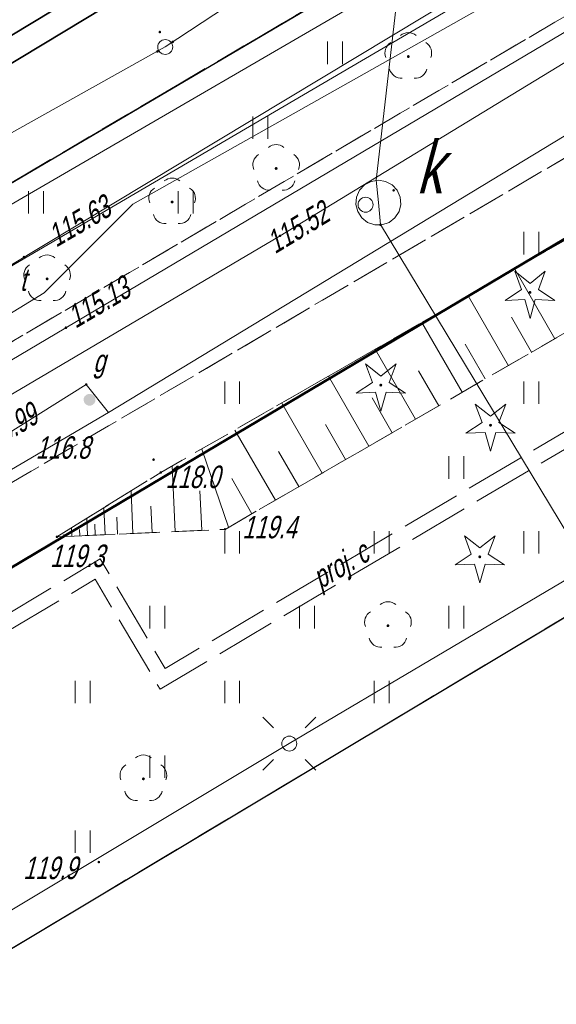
# Model space of a CAD drawing. Extents: x 7463256 to 7464485, y 5957341 to 5958260.
# Tile 216 of 256: x 7464137 to 7464155, y 5957861 to 5957894. Entities that reach past the tile are written whole.
import ezdxf
from ezdxf.enums import TextEntityAlignment as Align

# ---------------------------------------------------------------- set-up
doc = ezdxf.new("R2010")
doc.units = 0
doc.header["$MEASUREMENT"] = 0
for name, pattern in [('1.5_0.5', [2, 1.5, -0.5]), ('218-500', [1, 0.5, -0.5]), ('l219_500', [0]), ('mz1.0_0.5', [1.5, 1, -0.5]), ('mz1.25_0.5', [1.75, 1.25, -0.5]), ('mz2.0_0.5', [2.5, 2, -0.5])]:
    doc.linetypes.add(name, pattern=pattern)
doc.layers.get('0').update_dxf_attribs({"color": 2, "linetype": 'CONTINUOUS', "lineweight": 5})
for name, color, linetype in [('000 Inne (niezydentyfikowane)', 7, 'CONTINUOUS'), ('203-Punkt załamania granicy działki nie stabilizowany', 7, 'CONTINUOUS'), ('218-Granica użytku', 7, 'CONTINUOUS'), ('219-Linia granicy', 7, 'CONTINUOUS'), ('chodnik (powierzchnia)', 7, 'CONTINUOUS'), ('drzewo iglaste (punkt)', 7, 'CONTINUOUS'), ('drzewo liściaste (punkt)', 7, 'CONTINUOUS'), ('jezdnia (powierzchnia)', 7, 'CONTINUOUS'), ('komora podziemna - przewód kanalizacyjny (powierzchnia)', 7, 'CONTINUOUS'), ('komora podziemna - przewód kanalizacyjny (powierzchnia)-Atr17', 7, 'CONTINUOUS'), ('krawężnik (linia)', 7, 'CONTINUOUS'), ('latarnia (punkt)', 7, 'CONTINUOUS'), ('przewód ciepłowniczy - projektowany lub w budowie (linia) - ob. projektowany', 7, 'CONTINUOUS'), ('przewód ciepłowniczy - projektowany lub w budowie (linia) - ob. projektowany-Atr1', 7, 'CONTINUOUS'), ('przewód elektroenergetyczny (linia)', 7, 'CONTINUOUS'), ('przewód gazowy (linia)', 7, 'CONTINUOUS'), ('przewód kanalizacyjny (linia)', 7, 'CONTINUOUS'), ('przewód telekomunikacyjny (linia)', 7, 'CONTINUOUS'), ('przewód wodociągowy (linia)', 7, 'CONTINUOUS'), ('punkt o określonej wysokości (sieć gazowa)', 7, 'CONTINUOUS'), ('punkt o określonej wysokości (sieć gazowa)-Atr2', 7, 'CONTINUOUS'), ('punkt o określonej wysokości (sieć kanalizacyjna)', 7, 'CONTINUOUS'), ('punkt o określonej wysokości (sieć telekomunikacyjna)', 7, 'CONTINUOUS'), ('punkt o określonej wysokości (sieć telekomunikacyjna)-Atr2', 7, 'CONTINUOUS'), ('punkt o określonej wysokości (sieć wodociągowa)', 7, 'CONTINUOUS'), ('punkt o określonej wysokości (sieć wodociągowa)-Atr2', 7, 'CONTINUOUS'), ('punkt wysokościowy naturalny', 7, 'CONTINUOUS'), ('punkt wysokościowy naturalny-Atr2', 7, 'CONTINUOUS'), ('rura ochronna - przewód kanalizacyjny (linia)', 7, 'CONTINUOUS'), ('skarpa nieumocniona (powierzchnia)', 7, 'CONTINUOUS'), ('studzienka - przewód telekomunikacyjny (powierzchnia)-Atr17', 7, 'CONTINUOUS'), ('studzienka okrągła - przewód kanalizacyjny (punkt)', 7, 'CONTINUOUS'), ('trawnik (powierzchnia)', 7, 'CONTINUOUS'), ('trawnik (powierzchnia) - symbol', 7, 'CONTINUOUS'), ('właz okrągły - siec kanalizacyjna (punkt)', 7, 'CONTINUOUS'), ('zasuwa - siec gazowa (punkt)', 7, 'CONTINUOUS'), ('zasuwa - siec gazowa (punkt)-Atr17', 7, 'CONTINUOUS')]:
    doc.layers.add(name, color=color, linetype=linetype)
doc.styles.get("Standard").update_dxf_attribs({"font": 'txt', "width": 0.75})

# ---------------------------------------------------------------- blocks, each defined once
blk = doc.blocks.new('PW01')
at = {"linetype": 'Continuous', "lineweight": 13}
h = blk.add_hatch(color=0, dxfattribs=at)
edge = h.paths.add_edge_path()
edge.add_arc((0, 0), 0.045, 0, 360)
blk = doc.blocks.new('OP021')
at = {"linetype": 'Continuous', "lineweight": 13}
h = blk.add_hatch(color=0, dxfattribs=at)
edge = h.paths.add_edge_path()
edge.add_arc((0, 0), 0.05, 0, 360)
at = {"color": 0, "linetype": 'Continuous', "lineweight": 13}
for centre, start, end in [((0, 0.4), 49.272, 130.728), ((-0.38, 0.124), 121.308, 202.548), ((0.38, 0.124), 337.452, 58.692), ((-0.235, -0.324), 193.221, 274.871), ((0.235, -0.324), 265.129, 346.779)]:
    blk.add_arc(centre, 0.4, start, end, dxfattribs=at)
blk = doc.blocks.new('US25')
at = {"linetype": 'Continuous', "lineweight": 0}
h = blk.add_hatch(color=0, dxfattribs=at)
edge = h.paths.add_edge_path()
edge.add_arc((0, 0), 0.2, 0, 360)
blk = doc.blocks.new('US15')
at = {"color": 0, "linetype": 'Continuous', "lineweight": 13}
blk.add_circle((0, 0), 0.25, dxfattribs=at)
blk = doc.blocks.new('SM01')
at = {"color": 0, "linetype": 'Continuous', "lineweight": 13}
for p, q in [((-0.53, 0.531), (-0.883, 0.884)), ((0.531, 0.531), (0.884, 0.884)), ((-0.53, -0.53), (-0.883, -0.883)), ((0.531, -0.53), (0.884, -0.883))]:
    blk.add_line(p, q, dxfattribs=at)
blk.add_circle((0, 0), 0.25, dxfattribs=at)
blk = doc.blocks.new('US22')
at = {"color": 0, "linetype": 'Continuous', "lineweight": 13}
blk.add_circle((0, 0), 0.25, dxfattribs=at)
blk = doc.blocks.new('OP011')
at = {"linetype": 'Continuous', "lineweight": 13}
h = blk.add_hatch(color=0, dxfattribs=at)
edge = h.paths.add_edge_path()
edge.add_arc((0, 0), 0.05, 0, 360)
at = {"color": 0, "linetype": 'Continuous', "lineweight": 13}
for p, q in [((-0.283, 0.093), (-0.512, 0.706)), ((-0.512, 0.706), (0, 0.299)), ((0, 0.299), (0.512, 0.706)), ((0.512, 0.706), (0.283, 0.093)), ((-0.828, -0.268), (-0.283, 0.093)), ((0.283, 0.093), (0.828, -0.268)), ((-0.175, -0.24), (-0.828, -0.268)), ((0, -0.87), (-0.175, -0.24)), ((0.175, -0.24), (0, -0.87)), ((0.828, -0.268), (0.175, -0.24))]:
    blk.add_line(p, q, dxfattribs=at)
blk = doc.blocks.new('TU04')
at = {"color": 0, "linetype": 'Continuous', "lineweight": 13}
for p, q in [((0, 0), (0, 0.75)), ((0.5, 0), (0.5, 0.75))]:
    blk.add_line(p, q, dxfattribs=at)
blk = doc.blocks.new('203')
at = {"linetype": 'Continuous', "lineweight": 0}
h = blk.add_hatch(color=0, dxfattribs=at)
edge = h.paths.add_edge_path()
edge.add_arc((0, 0), 0.045, 0, 360)

msp = doc.modelspace()

# ---------------------------------------------------------------- linework, layer by layer
at = {"layer": '000 Inne (niezydentyfikowane)', "color": 7, "linetype": 'Continuous', "lineweight": 13}
for p, q in [((7464154.81, 5957883.45), (7464153.47, 5957885.78)), ((7464153.26, 5957882.55), (7464151.91, 5957884.88)), ((7464151.71, 5957881.66), (7464150.36, 5957883.99)), ((7464154.03, 5957883), (7464153.36, 5957884.17)), ((7464150.15, 5957880.76), (7464148.8, 5957883.1)), ((7464152.48, 5957882.11), (7464151.81, 5957883.27)), ((7464150.93, 5957881.21), (7464150.25, 5957882.38)), ((7464148.59, 5957879.86), (7464147.24, 5957882.2)), ((7464149.37, 5957880.31), (7464148.7, 5957881.48)), ((7464147.03, 5957878.96), (7464145.68, 5957881.3)), ((7464145.47, 5957878.05), (7464144.11, 5957880.4)), ((7464147.81, 5957879.41), (7464147.14, 5957880.58)), ((7464143.9, 5957877.15), (7464143, 5957879.76)), ((7464146.25, 5957878.51), (7464145.57, 5957879.68)), ((7464142.11, 5957877.01), (7464142.01, 5957879.2)), ((7464144.68, 5957877.6), (7464144.01, 5957878.78)), ((7464140.7, 5957876.94), (7464140.64, 5957878.36)), ((7464143, 5957877.05), (7464142.94, 5957878.37)), ((7464139.77, 5957876.9), (7464139.73, 5957877.8)), ((7464141.34, 5957876.97), (7464141.3, 5957877.86)), ((7464139.18, 5957876.88), (7464139.16, 5957877.45)), ((7464140.19, 5957876.92), (7464140.16, 5957877.49)), ((7464138.66, 5957876.85), (7464138.65, 5957877.13)), ((7464138.92, 5957876.86), (7464138.91, 5957877.08)), ((7464139.44, 5957876.89), (7464139.43, 5957877.25)), ((7464138.4, 5957876.84), (7464138.39, 5957876.91))]:
    msp.add_line(p, q, dxfattribs=at)
at = {"layer": '218-Granica użytku', "color": 3, "linetype": '218-500', "lineweight": 18, "flags": 128}
for points in [[(7464141.73, 5957878.83), (7464181.24, 5957902.28)], [(7464124.59, 5957868.64), (7464141.73, 5957878.83)]]:
    msp.add_lwpolyline(points, dxfattribs=at)
at = {"layer": '219-Linia granicy', "color": 3, "linetype": 'l219_500', "lineweight": 50, "flags": 128}
for points in [[(7464181.24, 5957902.28), (7464141.73, 5957878.83)], [(7464141.73, 5957878.83), (7464124.59, 5957868.64)]]:
    msp.add_lwpolyline(points, dxfattribs=at)
at = {"layer": 'chodnik (powierzchnia)', "color": 7, "linetype": 'mz1.0_0.5', "lineweight": 18, "flags": 128}
for points in [[(7464071.843, 5957804.998), (7464056.53, 5957831.72), (7464056.52, 5957831.71), (7464055.36, 5957831.07), (7464053.35, 5957832.19), (7464052.15, 5957831.46), (7464051.31, 5957830.32), (7464051.05, 5957832.31), (7464051.31, 5957834.34), (7464051.91, 5957836.3), (7464052.69, 5957837.84), (7464053.84, 5957839.49), (7464055.2, 5957840.55), (7464064.71, 5957846.22), (7464066.91, 5957845.13), (7464101.18, 5957865.43), (7464132.33, 5957880.81), (7464161.85, 5957898.17), (7464162.66, 5957902.28), (7464161.93, 5957903.53), (7464164.51, 5957905.04), (7464165.37, 5957905.54), (7464166.99, 5957905.71), (7464168.49, 5957905.5), (7464170.43, 5957904.71), (7464172.05, 5957903.56), (7464173.53, 5957901.81), (7464174.83, 5957899.71), (7464177.01, 5957896.13), (7464173.1, 5957893.7), (7464177.49, 5957886.53), (7464187.04, 5957870.58), (7464187.775, 5957869.352)], [(7464186.364, 5957868.569), (7464185.74, 5957869.61), (7464176.74, 5957884.54), (7464171.68, 5957893.03), (7464170.04, 5957895.68), (7464168.92, 5957897.57), (7464134.26, 5957877.24), (7464103.83, 5957862.17), (7464100.38, 5957857.6), (7464058.74, 5957833.06), (7464074.13, 5957806.267)]]:
    msp.add_lwpolyline(points, dxfattribs=at)
at = {"layer": 'jezdnia (powierzchnia)', "color": 7, "linetype": '1.5_0.5', "lineweight": 18, "flags": 128}
msp.add_lwpolyline([(7464435.78, 5957969.39), (7464432.43, 5957972.86), (7464429.42, 5957974.41), (7464426.04, 5957975.11), (7464423.57, 5957975.29), (7464415.47, 5957975.65), (7464371.24, 5957977.61), (7464365.3, 5957977.72), (7464358.84, 5957977.54), (7464346.65, 5957976.28), (7464334.12, 5957974.86), (7464314.08, 5957972.37), (7464311.27, 5957971.79), (7464308.65, 5957970.79), (7464306.54, 5957969.49), (7464304.63, 5957967.74), (7464302.38, 5957964.84), (7464301.74, 5957963.57), (7464301.19, 5957962.16), (7464300.69, 5957960.13), (7464300.42, 5957957.35), (7464300.44, 5957956.63), (7464301.34, 5957947.07), (7464297.39, 5957932.65), (7464296.35, 5957938.67), (7464295.41, 5957944.67), (7464295.17, 5957946.64), (7464294.07, 5957955.56), (7464293.61, 5957956.95), (7464292.71, 5957958.8), (7464291.04, 5957961.16), (7464288.7, 5957963.43), (7464286.48, 5957964.87), (7464282.67, 5957966.24), (7464279.68, 5957966.6), (7464275.55, 5957966.1), (7464272.53, 5957965.24), (7464268.15, 5957963.7), (7464261.6, 5957961.09), (7464256.13, 5957958.63), (7464254.19, 5957957.73), (7464203.13, 5957927.95), (7464201.44, 5957926.95), (7464180.61, 5957914.62), (7464165.37, 5957905.54), (7464161.93, 5957903.53), (7464100.25, 5957867.28), (7464064.71, 5957846.22), (7464055.2, 5957840.55), (7464053.84, 5957839.49), (7464052.69, 5957837.84), (7464051.91, 5957836.3), (7464051.31, 5957834.34), (7464051.05, 5957832.31), (7464051.31, 5957830.32), (7464051.63, 5957829.49), (7464053.32, 5957826.48), (7464047.06, 5957824.65), (7464046.37, 5957825.86), (7464044.81, 5957827.52), (7464043.6, 5957828.27), (7464042.09, 5957829.03), (7464040.11, 5957829.49), (7464038.12, 5957829.49), (7464036.05, 5957829.05), (7464034.47, 5957828.33), (7463990.77, 5957802.57), (7463984.67, 5957799.1), (7463963.97, 5957788.11), (7463953.9, 5957782.45), (7463916.77, 5957760.61), (7463915.43, 5957759.41), (7463915.19, 5957759.06), (7463914.98, 5957758.7), (7463914.81, 5957758.32), (7463914.66, 5957757.92), (7463914.55, 5957757.51), (7463914.48, 5957757.1), (7463914.44, 5957756.68), (7463914.43, 5957756.26), (7463914.83, 5957754.63), (7463915.69, 5957753.07), (7463915.97, 5957752.41), (7463916.13, 5957752.13), (7463917.59, 5957749.55), (7463915.13, 5957748.12), (7463913.12, 5957750.74), (7463911.87, 5957752.81), (7463910.63, 5957754.01), (7463910.25, 5957754.23), (7463909.85, 5957754.42), (7463909.44, 5957754.57), (7463909.02, 5957754.68), (7463908.58, 5957754.76), (7463908.15, 5957754.79), (7463907.71, 5957754.78), (7463907.27, 5957754.73), (7463905.57, 5957754.08), (7463866.26, 5957731.41), (7463858.61, 5957727.02), (7463857.72, 5957725.98), (7463855.16, 5957717.14), (7463854.76, 5957719.2), (7463853.89, 5957720.78), (7463852.79, 5957721.69), (7463851.14, 5957722.42), (7463850.42, 5957722.32), (7463846.1, 5957719.79), (7463840.56, 5957716.65), (7463836.11, 5957713.89), (7463831.61, 5957710.47), (7463828.31, 5957707.66), (7463822.22, 5957701.89), (7463817.3, 5957696.82), (7463812.7, 5957691.61), (7463812.45, 5957691.34), (7463806.98, 5957684.37), (7463803.64, 5957679.75), (7463801.45, 5957676.28), (7463793.55, 5957663.48), (7463792.86, 5957661.7), (7463792.97, 5957659.75), (7463793.77, 5957657.97), (7463795.13, 5957656.54), (7463794.29, 5957652.43), (7463792.69, 5957652.63), (7463790.95, 5957652.54), (7463789.5, 5957652.32), (7463787.98, 5957651.93), (7463786.22, 5957650.98), (7463785.18, 5957649.81), (7463783.63, 5957647.28), (7463741.4, 5957578.12), (7463740.09, 5957575.93), (7463739.68, 5957574.67), (7463739.8, 5957572.76), (7463740.25, 5957571.39), (7463740.85, 5957570.49), (7463741.87, 5957569.43), (7463743.26, 5957568.37), (7463741.42, 5957565.08), (7463740.12, 5957565.67), (7463738.77, 5957566.02), (7463737.29, 5957566.06), (7463735.98, 5957565.85), (7463734.34, 5957565.14), (7463733.02, 5957564.22), (7463732.29, 5957563.18), (7463701.08, 5957512.16), (7463700.31, 5957510.77), (7463700.32, 5957510.77), (7463696.94, 5957505.36), (7463687.39, 5957489.52), (7463687.14, 5957489.11), (7463686.89, 5957488.7), (7463686.65, 5957488.29), (7463686.42, 5957487.87), (7463686.19, 5957487.45), (7463685.97, 5957487.02), (7463685.76, 5957486.59), (7463685.55, 5957486.16), (7463685.35, 5957485.73), (7463685.15, 5957485.29), (7463684.96, 5957484.85), (7463684.77, 5957484.4), (7463684.58, 5957483.96), (7463684.39, 5957483.51), (7463684.21, 5957483.06), (7463684.03, 5957482.61), (7463683.85, 5957482.17), (7463683.67, 5957481.72), (7463683.5, 5957481.27), (7463683.32, 5957480.81), (7463683.15, 5957480.36), (7463682.98, 5957479.91), (7463682.81, 5957479.45), (7463682.65, 5957479), (7463682.49, 5957478.54), (7463682.32, 5957478.08), (7463682.17, 5957477.62), (7463682.01, 5957477.15), (7463681.86, 5957476.69), (7463681.71, 5957476.22), (7463681.56, 5957475.76), (7463681.41, 5957475.29), (7463681.27, 5957474.82), (7463681.13, 5957474.35), (7463681, 5957473.88), (7463680.87, 5957473.41), (7463680.74, 5957472.94), (7463680.61, 5957472.47), (7463680.48, 5957471.99), (7463680.36, 5957471.52), (7463680.25, 5957471.05), (7463680.13, 5957470.57), (7463680.02, 5957470.09), (7463679.91, 5957469.61), (7463679.81, 5957469.12), (7463679.71, 5957468.64), (7463679.61, 5957468.16), (7463679.52, 5957467.67), (7463679.42, 5957467.19), (7463679.33, 5957466.7), (7463679.25, 5957466.22), (7463679.16, 5957465.73), (7463679.08, 5957465.25), (7463679, 5957464.76), (7463678.93, 5957464.27), (7463678.85, 5957463.78), (7463678.78, 5957463.28), (7463678.72, 5957462.79), (7463678.65, 5957462.3), (7463678.59, 5957461.81), (7463678.53, 5957461.31), (7463678.47, 5957460.82), (7463678.42, 5957460.33), (7463678.36, 5957459.83), (7463678.31, 5957459.34), (7463678.26, 5957458.84), (7463678.22, 5957458.35), (7463678.17, 5957457.85), (7463678.13, 5957457.36), (7463678.09, 5957456.86), (7463678.05, 5957456.37), (7463678.02, 5957455.87), (7463677.99, 5957455.41), (7463677.96, 5957454.94), (7463677.93, 5957454.48), (7463677.91, 5957454.01), (7463677.89, 5957453.55), (7463677.87, 5957453.08), (7463677.86, 5957452.62), (7463677.85, 5957452.15), (7463677.84, 5957451.69), (7463677.84, 5957451.22), (7463677.84, 5957450.76), (7463677.85, 5957450.29), (7463677.86, 5957449.83), (7463677.87, 5957449.36), (7463670.59, 5957467.12), (7463670.68, 5957467.58), (7463670.78, 5957468.04), (7463670.89, 5957468.5), (7463670.99, 5957468.96), (7463671.11, 5957469.42), (7463671.22, 5957469.87), (7463671.34, 5957470.33), (7463671.46, 5957470.78), (7463671.59, 5957471.24), (7463671.72, 5957471.69), (7463671.86, 5957472.14), (7463672, 5957472.59), (7463672.14, 5957473.04), (7463673.46, 5957477.28), (7463673.58, 5957477.76), (7463673.68, 5957478.24), (7463673.77, 5957478.73), (7463673.84, 5957479.22), (7463673.89, 5957479.71), (7463673.93, 5957480.2), (7463673.95, 5957480.7), (7463673.95, 5957481.19), (7463673.93, 5957481.63), (7463673.91, 5957482.08), (7463673.86, 5957482.52), (7463673.81, 5957482.96), (7463673.74, 5957483.4), (7463673.66, 5957483.84), (7463673.57, 5957484.28), (7463673.47, 5957484.71), (7463673.35, 5957485.14), (7463673.2, 5957485.61), (7463673.02, 5957486.08), (7463672.82, 5957486.54), (7463672.6, 5957486.99), (7463672.36, 5957487.42), (7463672.1, 5957487.85), (7463671.82, 5957488.26), (7463671.52, 5957488.66), (7463671.25, 5957489.02), (7463670.95, 5957489.36), (7463670.64, 5957489.68), (7463670.3, 5957489.97), (7463669.95, 5957490.25), (7463669.57, 5957490.5), (7463669.19, 5957490.73), (7463668.78, 5957490.93), (7463668.37, 5957491.1), (7463667.96, 5957491.31), (7463667.54, 5957491.51), (7463667.12, 5957491.7), (7463666.7, 5957491.89), (7463666.27, 5957492.06), (7463665.84, 5957492.23), (7463665.41, 5957492.38), (7463664.97, 5957492.53), (7463642.84, 5957508.24), (7463669.89, 5957497.69), (7463670.31, 5957497.52), (7463670.74, 5957497.36), (7463671.18, 5957497.22), (7463671.62, 5957497.11), (7463672.07, 5957497.01), (7463672.52, 5957496.93), (7463672.97, 5957496.87), (7463673.43, 5957496.83), (7463673.89, 5957496.8), (7463674.34, 5957496.8), (7463674.8, 5957496.82), (7463675.3, 5957496.85), (7463675.79, 5957496.9), (7463676.29, 5957496.96), (7463676.78, 5957497.02), (7463677.27, 5957497.1), (7463677.76, 5957497.19), (7463678.25, 5957497.29), (7463678.74, 5957497.4), (7463679.22, 5957497.52), (7463679.7, 5957497.65), (7463680.18, 5957497.79), (7463680.66, 5957497.94), (7463681.12, 5957498.11), (7463681.59, 5957498.29), (7463682.05, 5957498.49), (7463682.49, 5957498.71), (7463682.94, 5957498.94), (7463683.37, 5957499.19), (7463683.81, 5957499.43), (7463684.24, 5957499.68), (7463684.65, 5957499.96), (7463685.06, 5957500.25), (7463685.45, 5957500.55), (7463685.83, 5957500.88), (7463686.2, 5957501.21), (7463686.55, 5957501.56), (7463686.89, 5957501.93), (7463688.47, 5957503.86), (7463689.58, 5957505.52), (7463695.05, 5957514.51), (7463697.35, 5957517.63), (7463699.52, 5957521.26), (7463701.68, 5957524.9), (7463703.98, 5957528.54), (7463706.45, 5957532.61), (7463709.76, 5957538.71), (7463712.45, 5957543.07), (7463719.87, 5957554.72), (7463722.1, 5957558.36), (7463724.25, 5957562.41), (7463732.9, 5957576.65), (7463767.27, 5957632.9), (7463796.54, 5957680.74), (7463799.31, 5957684.89), (7463802.28, 5957688.92), (7463805.13, 5957692.62), (7463808.07, 5957696.14), (7463812, 5957700.58), (7463813.05, 5957701.59), (7463815.17, 5957703.91), (7463818.63, 5957707.32), (7463821.81, 5957710.38), (7463824, 5957712.35), (7463825.06, 5957713.31), (7463827.47, 5957715.22), (7463831.55, 5957718.14), (7463834.51, 5957720.09), (7463871.58, 5957742.02), (7463872.84, 5957742.74), (7463873.73, 5957743.25), (7463884.95, 5957749.82), (7463947.94, 5957787.04), (7463958.13, 5957793.13), (7463978.66, 5957805.82), (7463992.86, 5957814.5), (7464021.02, 5957831.03), (7464036.35, 5957840.19), (7464045.52, 5957845.62), (7464072.76, 5957861.89), (7464098.08, 5957876.78), (7464143.2, 5957903.29), (7464143.83, 5957904.35), (7464144.42, 5957906.04), (7464144.87, 5957907.87), (7464144.93, 5957908.37), (7464145, 5957909.96), (7464144.74, 5957911.42), (7464152.37, 5957912.8), (7464152.74, 5957912.55), (7464154.03, 5957911.87), (7464155.59, 5957911.35), (7464156.76, 5957911.33), (7464160.57, 5957913.58), (7464192.28, 5957932.28), (7464213.7, 5957945.07), (7464214.43, 5957945.48), (7464238.65, 5957959.71), (7464249.15, 5957965.6), (7464251.26, 5957966.66), (7464253.69, 5957967.84), (7464257.35, 5957969.46), (7464261.98, 5957971.33), (7464263.31, 5957972), (7464273.13, 5957975.13), (7464277.92, 5957976.24), (7464280.42, 5957977.04), (7464282.71, 5957978.14), (7464285.69, 5957980.47), (7464287.52, 5957982.76), (7464288.9, 5957985.47), (7464289.81, 5957990.22), (7464289.57, 5957993.19), (7464288.87, 5958000.11), (7464295.35, 5958000.29), (7464295.83, 5957995.88), (7464296.53, 5957992.32), (7464297.86, 5957989.04), (7464299.36, 5957986.74), (7464301.71, 5957984.36), (7464305.3, 5957982.36), (7464307.82, 5957981.66), (7464311.17, 5957981.45), (7464364.74, 5957987.95), (7464391.32, 5957991.11), (7464398.1, 5957991.95), (7464414.27, 5957994.02), (7464414.84, 5957994.09), (7464425.44, 5957995.47), (7464427.97, 5957995.83), (7464434.5, 5957997.95), (7464434.9, 5957998.22), (7464435.3, 5957998.5), (7464435.68, 5957998.8), (7464436.05, 5957999.11), (7464436.4, 5957999.44), (7464436.74, 5957999.78), (7464437.07, 5958000.13), (7464437.39, 5958000.5), (7464437.69, 5958000.88), (7464437.97, 5958001.27), (7464438.24, 5958001.67), (7464438.49, 5958002.08), (7464438.73, 5958002.5), (7464438.95, 5958002.94), (7464439.15, 5958003.37), (7464439.33, 5958003.82), (7464439.5, 5958004.28), (7464439.65, 5958004.74), (7464439.78, 5958005.2), (7464439.89, 5958005.67), (7464439.98, 5958006.15), (7464440.05, 5958006.62), (7464440.11, 5958007.1), (7464440.14, 5958007.59), (7464440.16, 5958008.07), (7464437.87, 5957962.55), (7464436.62, 5957968.02)], close=True, dxfattribs=at)
msp.add_lwpolyline([(7464079.793, 5957809.41), (7464078.35, 5957811.88), (7464071.27, 5957823.96), (7464084.14, 5957831.66), (7464107.04, 5957845.37), (7464161.28, 5957877.81), (7464164.16, 5957873.06), (7464164.5, 5957872.74), (7464165, 5957872.65), (7464165.4, 5957872.79), (7464168.48, 5957874.57), (7464175.642, 5957862.618)], dxfattribs=at)
at = {"layer": 'komora podziemna - przewód kanalizacyjny (powierzchnia)', "color": 34, "linetype": 'Continuous', "lineweight": 18, "flags": 128}
msp.add_lwpolyline([(7464148.91, 5957888.75), (7464149.15, 5957888.71), (7464149.37, 5957888.59), (7464149.54, 5957888.41), (7464149.64, 5957888.18), (7464149.66, 5957887.94), (7464149.6, 5957887.7), (7464149.46, 5957887.49), (7464149.27, 5957887.34), (7464149.03, 5957887.26), (7464148.79, 5957887.26), (7464148.55, 5957887.34), (7464148.36, 5957887.49), (7464148.22, 5957887.7), (7464148.16, 5957887.94), (7464148.18, 5957888.18), (7464148.28, 5957888.41), (7464148.45, 5957888.59), (7464148.67, 5957888.71)], close=True, dxfattribs=at)
at = {"layer": 'krawężnik (linia)', "color": 7, "linetype": 'Continuous', "lineweight": 25, "flags": 128}
for points in [[(7464053.32, 5957826.48), (7464051.63, 5957829.49), (7464051.31, 5957830.32), (7464051.05, 5957832.31), (7464051.31, 5957834.34), (7464051.91, 5957836.3), (7464052.69, 5957837.84), (7464053.84, 5957839.49), (7464055.2, 5957840.55), (7464064.71, 5957846.22), (7464100.25, 5957867.28), (7464161.93, 5957903.53), (7464165.37, 5957905.54)], [(7464079.793, 5957809.41), (7464078.35, 5957811.88), (7464071.27, 5957823.96), (7464084.14, 5957831.66), (7464107.04, 5957845.37), (7464161.28, 5957877.81), (7464164.16, 5957873.06), (7464164.5, 5957872.74), (7464165, 5957872.65), (7464165.4, 5957872.79), (7464168.48, 5957874.57), (7464175.642, 5957862.618)]]:
    msp.add_lwpolyline(points, dxfattribs=at)
at = {"layer": 'przewód ciepłowniczy - projektowany lub w budowie (linia) - ob. projektowany', "color": 212, "linetype": 'mz2.0_0.5', "lineweight": 18, "flags": 128}
for points in [[(7464059.1, 5957829.97), (7464060.59, 5957830.85), (7464062.5, 5957827.62), (7464088.57, 5957843.07), (7464087.35, 5957845.13), (7464139.61, 5957876.09), (7464141.78, 5957872.43), (7464168.57, 5957888.3), (7464181.601, 5957865.926)], [(7464059.35, 5957829.54), (7464060.41, 5957830.16), (7464062.32, 5957826.94), (7464089.25, 5957842.89), (7464088.03, 5957844.95), (7464139.44, 5957875.41), (7464141.61, 5957871.74), (7464168.46, 5957887.65), (7464181.192, 5957865.698)]]:
    msp.add_lwpolyline(points, dxfattribs=at)
at = {"layer": 'przewód elektroenergetyczny (linia)', "color": 1, "linetype": 'Continuous', "lineweight": 18, "flags": 128}
for points in [[(7464266.05, 5957961.48), (7464265.37, 5957961.61), (7464264.94, 5957961.94), (7464260.27, 5957959.99), (7464256.2, 5957958.02), (7464255.79, 5957957.04), (7464255.19, 5957957.42), (7464254.22, 5957957.07), (7464252.54, 5957952.62), (7464241.08, 5957945.49), (7464237.94, 5957943.59), (7464236.46, 5957943.36), (7464232.28, 5957940.35), (7464223.35, 5957935.13), (7464212.01, 5957929.7), (7464205.03, 5957925.95), (7464202.84, 5957925.45), (7464201.65, 5957926.12), (7464198.17, 5957924.42), (7464196.21, 5957923.29), (7464175.39, 5957910.73), (7464156.87, 5957899.7), (7464130.34, 5957884.29)], [(7464044.69, 5957827.89), (7464046.78, 5957824.49), (7464048.99, 5957825.83), (7464052.71, 5957828.05), (7464054.73, 5957829.04), (7464056.06, 5957829.69), (7464058.11, 5957830.86), (7464054.18, 5957838.29), (7464057.79, 5957840.29), (7464066.41, 5957845.11), (7464080.99, 5957853.34), (7464103.45, 5957866.49), (7464110.17, 5957869.82), (7464119.88, 5957875.5), (7464123.16, 5957878.08), (7464133.21, 5957883.59), (7464135.07, 5957883.36), (7464137.73, 5957884.98), (7464140.7, 5957887.95), (7464154.84, 5957895.92), (7464157.97, 5957897.8)], [(7464078.811, 5957808.865), (7464070.01, 5957824.44), (7464086.36, 5957834.22), (7464117.16, 5957852.69), (7464145.93, 5957869.92), (7464160.74, 5957878.68), (7464162.97, 5957878.93), (7464167.41, 5957876.97), (7464169.87, 5957874.37), (7464176.499, 5957863.093)]]:
    msp.add_lwpolyline(points, dxfattribs=at)
at = {"layer": 'przewód gazowy (linia)', "color": 40, "linetype": 'Continuous', "lineweight": 18, "flags": 128}
for points in [[(7464052.3, 5957830.01), (7464051.76, 5957831.03), (7464056.89, 5957834.04), (7464083.82, 5957850.03), (7464110.99, 5957866.2), (7464132.83, 5957879.35), (7464145.62, 5957886.89), (7464164.15, 5957898.17), (7464186.6, 5957911.68), (7464192.31, 5957914.71), (7464213.72, 5957926.68)], [(7464124.19, 5957871.77), (7464139.88, 5957880.99), (7464181.15, 5957906.01), (7464198.79, 5957915.88)], [(7464020.77, 5957838.3), (7464027.51, 5957843.36), (7464030.03, 5957845.32), (7464034.62, 5957848.7), (7464035.42, 5957849.25), (7464040.4, 5957852.64), (7464045.13, 5957855.65), (7464049.8, 5957858.98), (7464050.55, 5957859.51), (7464050.92, 5957859.01), (7464063.77, 5957837.65), (7464064.41, 5957837.27), (7464064.95, 5957837.62), (7464068.79, 5957839.92), (7464090.28, 5957852.37), (7464102.47, 5957859.68), (7464115.18, 5957867.31), (7464132.75, 5957877.92), (7464139.14, 5957881.92)], [(7464139.14, 5957881.92), (7464139.88, 5957880.99)]]:
    msp.add_lwpolyline(points, dxfattribs=at)
at = {"layer": 'przewód kanalizacyjny (linia)', "color": 34, "linetype": 'Continuous', "lineweight": 18, "flags": 128}
for points in [[(7464013.48, 5957821.87), (7464026.91, 5957829.41), (7464041.29, 5957837.14), (7464063.94, 5957850.56), (7464076.14, 5957857.67), (7464091.31, 5957866.43), (7464118.62, 5957882.73), (7464138, 5957894.41), (7464150.07, 5957901.7), (7464185.37, 5957923.49)], [(7464185.81, 5957922.81), (7464150.49, 5957901.02), (7464138.42, 5957893.73), (7464119.04, 5957882.05), (7464091.71, 5957865.74), (7464076.54, 5957856.97), (7464064.34, 5957849.87), (7464041.69, 5957836.44), (7464027.29, 5957828.71), (7464013.86, 5957821.17)], [(7464033.82, 5957829.41), (7464040.07, 5957833.01), (7464062.08, 5957846.46), (7464074.52, 5957854.03), (7464094.14, 5957865.03), (7464108.59, 5957873.75), (7464128.12, 5957885.58), (7464141.78, 5957893.2), (7464160.99, 5957905.84)], [(7464150.28, 5957901.36), (7464148.84, 5957888.75), (7464148.91, 5957888), (7464148.98, 5957887.27), (7464164.42, 5957861.74)]]:
    msp.add_lwpolyline(points, dxfattribs=at)
at = {"layer": 'przewód telekomunikacyjny (linia)', "color": 30, "linetype": 'Continuous', "lineweight": 18, "flags": 128}
for points in [[(7463934.93, 5957767.49), (7463950.59, 5957776.24), (7463967.83, 5957785.98), (7463975.02, 5957790.4), (7463985.5, 5957795.81), (7464000.58, 5957804.48), (7464017.41, 5957814.5), (7464028.88, 5957821.45), (7464036.26, 5957826.44), (7464036.38, 5957826.54), (7464040.26, 5957829.04), (7464041.29, 5957829.67), (7464055.53, 5957838.1), (7464062.69, 5957842.41), (7464076.59, 5957850.48), (7464089.6, 5957858.14), (7464106.44, 5957867.99), (7464119.93, 5957875.96), (7464136.24, 5957885.65), (7464148.02, 5957892.55), (7464162.57, 5957901.07), (7464178.87, 5957910.73), (7464199.4, 5957922.6)], [(7464055.971, 5957796.186), (7464051.94, 5957803.23), (7464049.54, 5957805.85), (7464042.89, 5957814.5), (7464038.65, 5957821.25), (7464036.53, 5957826.19), (7464036.38, 5957826.54), (7464036.83, 5957826.78), (7464054.94, 5957837.64), (7464055.93, 5957838.24), (7464135.6, 5957885.24), (7464136.56, 5957885.88), (7464163.25, 5957901.94), (7464165.63, 5957898.42), (7464174.87, 5957903.55), (7464182.55, 5957907.57), (7464198.46, 5957916.34)]]:
    msp.add_lwpolyline(points, dxfattribs=at)
at = {"layer": 'przewód wodociągowy (linia)', "color": 5, "linetype": 'Continuous', "lineweight": 18, "flags": 128}
msp.add_lwpolyline([(7464298.12, 5957983.2), (7464300.61, 5957970.9), (7464300.28, 5957967.23), (7464299.01, 5957966.34), (7464283.7, 5957965.92), (7464274.37, 5957965.48), (7464264.12, 5957958.35), (7464249.79, 5957949.28), (7464233.47, 5957938.83), (7464232.32, 5957938.07), (7464230.24, 5957936.71), (7464216.39, 5957928.84), (7464189.47, 5957913.84), (7464179.3, 5957908.16), (7464160.78, 5957897.05), (7464138.46, 5957883.82), (7464127.58, 5957877.37), (7464115.46, 5957870.01), (7464096.12, 5957858.53), (7464070.54, 5957843.96)], dxfattribs=at)
at = {"layer": 'rura ochronna - przewód kanalizacyjny (linia)', "color": 34, "linetype": 'Continuous', "lineweight": 35, "flags": 128}
for points in [[(7464013.48, 5957821.87), (7464026.91, 5957829.41), (7464041.29, 5957837.14), (7464063.94, 5957850.56), (7464076.14, 5957857.67), (7464091.31, 5957866.43), (7464118.62, 5957882.73), (7464138, 5957894.41), (7464150.07, 5957901.7), (7464185.37, 5957923.49)], [(7464185.81, 5957922.81), (7464150.49, 5957901.02), (7464138.42, 5957893.73), (7464119.04, 5957882.05), (7464091.71, 5957865.74), (7464076.54, 5957856.97), (7464064.34, 5957849.87), (7464041.69, 5957836.44), (7464027.29, 5957828.71), (7464013.86, 5957821.17)]]:
    msp.add_lwpolyline(points, dxfattribs=at)
at = {"layer": 'skarpa nieumocniona (powierzchnia)', "color": 7, "linetype": 'mz1.25_0.5', "lineweight": 18, "flags": 128}
msp.add_lwpolyline([(7464168.06, 5957887.22), (7464172.78, 5957876.3), (7464179.55, 5957864.78), (7464177.93, 5957863.89), (7464171.21, 5957875.06), (7464166.28, 5957885.9), (7464164.8, 5957889.22), (7464143.78, 5957877.08), (7464138.16, 5957876.83), (7464141.63, 5957878.98), (7464164.64, 5957892.19)], close=True, dxfattribs=at)
at = {"layer": 'trawnik (powierzchnia)', "color": 7, "linetype": 'mz1.0_0.5', "lineweight": 18, "flags": 128}
for points in [[(7464162.66, 5957902.28), (7464161.85, 5957898.17), (7464132.33, 5957880.81), (7464101.18, 5957865.43), (7464066.91, 5957845.13), (7464064.71, 5957846.22), (7464100.25, 5957867.28), (7464161.93, 5957903.53)], [(7464169.65, 5957895.41), (7464168.12, 5957891.76), (7464182.22, 5957866.27), (7464179.55, 5957864.78), (7464172.78, 5957876.3), (7464168.06, 5957887.22), (7464164.64, 5957892.19), (7464141.63, 5957878.98), (7464138.16, 5957876.83), (7464143.78, 5957877.08), (7464164.8, 5957889.22), (7464166.28, 5957885.9), (7464171.21, 5957875.06), (7464177.93, 5957863.89), (7464175.64, 5957862.62), (7464168.48, 5957874.57), (7464165.4, 5957872.79), (7464165, 5957872.65), (7464164.5, 5957872.74), (7464164.16, 5957873.06), (7464161.28, 5957877.81), (7464107.04, 5957845.37), (7464084.14, 5957831.66), (7464071.27, 5957823.96), (7464078.35, 5957811.88), (7464079.79, 5957809.41), (7464074.13, 5957806.27), (7464058.77, 5957833.07), (7464100.38, 5957857.6), (7464103.83, 5957862.17), (7464134.26, 5957877.24), (7464168.92, 5957897.57)]]:
    msp.add_lwpolyline(points, close=True, dxfattribs=at)

# ---------------------------------------------------------------- block references
at = {"layer": '203-Punkt załamania granicy działki nie stabilizowany', "color": 3, "linetype": 'Continuous', "lineweight": 18}
msp.add_blockref('203', (7464141.73, 5957878.83), dxfattribs=at)
at = {"layer": 'drzewo iglaste (punkt)', "color": 94, "linetype": 'Continuous', "lineweight": 13}
for p in [(7464153.98, 5957885), (7464148.99, 5957881.9), (7464152.66, 5957880.56), (7464152.3, 5957876.16)]:
    msp.add_blockref('OP011', p, dxfattribs=at)
at = {"layer": 'drzewo liściaste (punkt)', "color": 94, "linetype": 'Continuous', "lineweight": 13}
for p in [(7464149.91, 5957892.88), (7464145.49, 5957889.14), (7464142.01, 5957888.02), (7464137.83, 5957885.45), (7464149.23, 5957873.86), (7464141.05, 5957868.74)]:
    msp.add_blockref('OP021', p, dxfattribs=at)
at = {"layer": 'latarnia (punkt)', "color": 7, "linetype": 'Continuous', "lineweight": 18}
msp.add_blockref('SM01', (7464145.93, 5957869.92), dxfattribs=at)
at = {"layer": 'punkt o określonej wysokości (sieć gazowa)', "color": 40, "linetype": 'Continuous', "lineweight": 13, "rotation": 30.52}
msp.add_blockref('PW01', (7464145.62, 5957886.89), dxfattribs=at)
at = {"layer": 'punkt o określonej wysokości (sieć gazowa)', "color": 40, "linetype": 'Continuous', "lineweight": 13}
msp.add_blockref('PW01', (7464139.14, 5957881.92), dxfattribs=at)
at = {"layer": 'punkt o określonej wysokości (sieć kanalizacyjna)', "color": 34, "linetype": 'Continuous', "lineweight": 13}
for p in [(7464141.6, 5957893.7), (7464142.03, 5957893.37), (7464141.52, 5957893.05), (7464149.42, 5957888.41), (7464148.98, 5957887.26)]:
    msp.add_blockref('PW01', p, dxfattribs=at)
at = {"layer": 'punkt o określonej wysokości (sieć telekomunikacyjna)', "color": 30, "linetype": 'Continuous', "lineweight": 13}
msp.add_blockref('PW01', (7464137.06, 5957886.18), dxfattribs=at)
at = {"layer": 'punkt o określonej wysokości (sieć wodociągowa)', "color": 5, "linetype": 'Continuous', "lineweight": 13, "rotation": 30.658}
msp.add_blockref('PW01', (7464138.46, 5957883.82), dxfattribs=at)
at = {"layer": 'punkt wysokościowy naturalny', "color": 7, "linetype": 'Continuous', "lineweight": 13}
for p in [(7464141.39, 5957879.41), (7464141.63, 5957878.98), (7464143.78, 5957877.08), (7464138.16, 5957876.83), (7464139.56, 5957865.96)]:
    msp.add_blockref('PW01', p, dxfattribs=at)
at = {"layer": 'studzienka okrągła - przewód kanalizacyjny (punkt)', "color": 34, "linetype": 'Continuous', "lineweight": 18}
msp.add_blockref('US15', (7464141.78, 5957893.2), dxfattribs=at)
at = {"layer": 'trawnik (powierzchnia) - symbol', "color": 7, "linetype": 'Continuous', "lineweight": 18}
for p in [(7464147.21, 5957892.63), (7464144.71, 5957890.13), (7464137.21, 5957887.63), (7464142.21, 5957887.63), (7464153.77, 5957886.27), (7464143.77, 5957881.27), (7464153.77, 5957881.27), (7464151.27, 5957878.77), (7464143.77, 5957876.27), (7464148.77, 5957876.27), (7464153.77, 5957876.27), (7464141.27, 5957873.77), (7464146.27, 5957873.77), (7464151.27, 5957873.77), (7464138.77, 5957871.27), (7464143.77, 5957871.27), (7464148.77, 5957871.27), (7464141.27, 5957868.77), (7464138.77, 5957866.27)]:
    msp.add_blockref('TU04', p, dxfattribs=at)
at = {"layer": 'właz okrągły - siec kanalizacyjna (punkt)', "color": 7, "linetype": 'Continuous', "lineweight": 18}
msp.add_blockref('US22', (7464148.48, 5957887.93), dxfattribs=at)
at = {"layer": 'zasuwa - siec gazowa (punkt)', "color": 7, "linetype": 'Continuous', "lineweight": 13, "rotation": 300.11}
msp.add_blockref('US25', (7464139.25, 5957881.41), dxfattribs=at)

# ---------------------------------------------------------------- texts
at = {"layer": 'komora podziemna - przewód kanalizacyjny (powierzchnia)-Atr17', "color": 34, "oblique": 15, "width": 0.722}
msp.add_text('k', height=1.75, dxfattribs=at).set_placement((7464150.18, 5957888.31))
at = {"layer": 'przewód ciepłowniczy - projektowany lub w budowie (linia) - ob. projektowany-Atr1', "color": 212, "oblique": 15, "width": 0.72}
msp.add_text('proj. c', height=0.75, rotation=30.642, dxfattribs=at).set_placement((7464146.78, 5957875.39), align=Align.MIDDLE_LEFT)
at = {"layer": 'punkt o określonej wysokości (sieć gazowa)-Atr2', "color": 40, "oblique": 15, "width": 0.72}
for s, rotation, p in [('115.52', 31.23, (7464145.45, 5957886.27)), ('115.99', 31.41, (7464135.72, 5957879.53))]:
    msp.add_text(s, height=0.75, rotation=rotation, dxfattribs=at).set_placement(p)
at = {"layer": 'punkt o określonej wysokości (sieć telekomunikacyjna)-Atr2', "color": 30, "oblique": 15, "width": 0.72}
msp.add_text('115.63', height=0.75, rotation=30.32, dxfattribs=at).set_placement((7464138.13, 5957886.49))
at = {"layer": 'punkt o określonej wysokości (sieć wodociągowa)-Atr2', "color": 5, "oblique": 15, "width": 0.72}
msp.add_text('115.13', height=0.75, rotation=30.45, dxfattribs=at).set_placement((7464138.78, 5957883.78))
at = {"layer": 'punkt wysokościowy naturalny-Atr2', "color": 7, "oblique": 15, "width": 0.72}
for s, p in [('116.8', (7464137.45, 5957879.44)), ('118.0', (7464141.79, 5957878.46)), ('119.4', (7464144.36, 5957876.78)), ('119.3', (7464137.93, 5957875.82)), ('119.9', (7464137.03, 5957865.39))]:
    msp.add_text(s, height=0.75, dxfattribs=at).set_placement(p)
at = {"layer": 'studzienka - przewód telekomunikacyjny (powierzchnia)-Atr17', "color": 30, "oblique": 15, "width": 0.72}
msp.add_text('t', height=0.75, dxfattribs=at).set_placement((7464136.92, 5957885.05))
at = {"layer": 'zasuwa - siec gazowa (punkt)-Atr17', "color": 7, "oblique": 15, "width": 0.72}
msp.add_text('g', height=0.75, dxfattribs=at).set_placement((7464139.37, 5957882.34))

doc.saveas('drawing.dxf')
